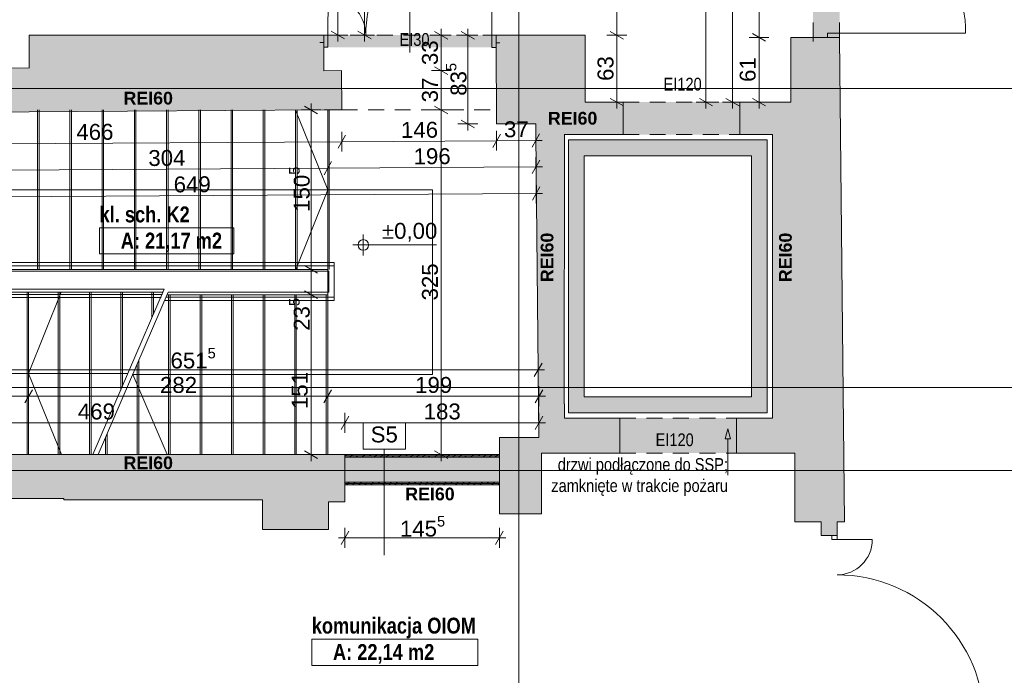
# Paper-space layout 'A-30 RZUT - PIĘTRO 0' of a CAD drawing. Header units: millimetres. Extents: x 0 to 800, y 0 to 700.
# Tile 5 of 26: x 131 to 317, y 285 to 408. Entities that reach past the tile are written whole.
import ezdxf
from ezdxf.xclip import XClip

# ---------------------------------------------------------------- set-up
doc = ezdxf.new("R2010")
doc.units = ezdxf.units.MM
doc.header["$MEASUREMENT"] = 0
doc.header["$XCLIPFRAME"] = 0
for name, pattern in [('ACAD_ISO03W100', [300, 120, -180]), ('DASHDOTX2', [1000, 500, -250, 0, -250]), ('GESTRICHELT2', [93.75, 62.5, -31.25]), ('Przer. długie kreski', [2.5, 1.5, -1]), ('PRZERYWANA_DU_A', [550, 350, -200])]:
    doc.linetypes.add(name, pattern=pattern)
for name, color, linetype, lineweight in [('A_linie przekroju_Nr_pióra__1', 7, 'Continuous', 20), ('A_strefy_Nr_pióra__1', 7, 'Continuous', 20), ('A_winda_Nr_pióra__1', 7, 'Continuous', 20), ('A_wymiary_Nr_pióra__1', 7, 'Continuous', 20), ('A_wymiary_Nr_pióra__2', 8, 'Continuous', 13), ('A_ściany proj_Nr_pióra__1', 7, 'Continuous', 20), ('A_ściany proj_Nr_pióra__2', 8, 'Continuous', 13), ('A_ściany_Nr_pióra__1', 7, 'Continuous', 20), ('Drzwi Archicad_Nr_pióra__1', 7, 'Continuous', 20), ('Znaczniki drzwi Archicada_Nr_pióra__3', 252, 'Continuous', 13)]:
    doc.layers.add(name, color=color, linetype=linetype, lineweight=lineweight)
for name, color, linetype, lineweight, true_color in [('A_opis ścian_Nr_pióra__19', 7, 'Continuous', 5, 0x191919), ('A_opis_Nr_pióra__255', 7, 'Continuous', 15, 0x242424), ('A_opis_Nr_pióra__8', 7, 'Continuous', 13, 0x4c4c4c), ('A_osie_Nr_pióra__16', 7, 'Continuous', 5, 0x0f0f0f), ('A_pochwyt_Nr_pióra__161', 7, 'Continuous', 5, 0x949494), ('A_ppoż proj_Nr_pióra__8', 7, 'Continuous', 13, 0x4c4c4c), ('A_ppoż_Nr_pióra__8', 7, 'Continuous', 13, 0x4c4c4c), ('A_schody_Nr_pióra__10', 7, 'Continuous', 13, 0x4b4b4b), ('A_schody_Nr_pióra__4', 7, 'Continuous', 18, 0x4b4b4b), ('A_ściany_Nr_pióra__10', 7, 'Continuous', 13, 0x4b4b4b)]:
    doc.layers.add(name, color=color, linetype=linetype, lineweight=lineweight, true_color=true_color)
for name, color, linetype in [('A_ppoż', 7, 'Continuous'), ('A_ppoż proj', 7, 'Continuous'), ('A_winda', 7, 'Continuous'), ('A_ściany', 7, 'Continuous'), ('A_ściany proj', 7, 'Continuous')]:
    doc.layers.add(name, color=color, linetype=linetype)
doc.styles.add('STYL_AUTOMATYCZNY_1', font='arial.ttf')
doc.styles.add('STYL_AUTOMATYCZNY_2', font='ARIALN.TTF')
doc.styles.add('STYL_AUTOMATYCZNY_3', font='arial.ttf')
doc.styles.add('STYL_AUTOMATYCZNY_5', font='arial.ttf')
doc.styles.add('STYL_AUTOMATYCZNY_6', font='ARIALN.TTF')
pattern_1 = [(45, (-3193.4131, -495.021), (-1.1404925, 1.1404925), []), (45, (-3192.2726, -495.021), (-1.1404925, 1.1404925), [0.80646, -0.40322])]

# ---------------------------------------------------------------- blocks, each defined once
blk = doc.blocks.new('Rysunek_1_1', base_point=(-3193.41, -495.02))
at = {"layer": 'A_ppoż', "linetype": 'Continuous', "lineweight": 0, "true_color": 0x0b0b0b}
for points in [[(280.63, 404.75), (285.63, 404.75), (285.63, 437.55), (280.63, 437.55)], [(244.83, 386.45), (266.83, 386.45), (266.83, 392.55), (244.83, 392.55)], [(244.21, 333), (244.21, 326.4), (266.21, 326.4), (266.21, 333)]]:
    blk.add_hatch(color=28, dxfattribs=at).paths.add_polyline_path(points)
at = {"layer": 'A_ppoż', "linetype": 'Continuous', "lineweight": 0, "true_color": 0x121212}
blk.add_hatch(color=250, dxfattribs=at).paths.add_polyline_path([(188.38, 405.2), (188.38, 402.9), (220.85, 402.9), (220.85, 405.2)])
at = {"layer": 'A_ppoż proj', "linetype": 'Continuous', "lineweight": 0, "true_color": 0x121212}
blk.add_hatch(color=250, dxfattribs=at).paths.add_polyline_path([(192.35, 326.1), (192.35, 320.4), (221.53, 320.4), (221.53, 326.1)])
at = {"layer": 'A_winda', "linetype": 'Continuous', "lineweight": 0, "true_color": 0xfdfdfd}
h = blk.add_hatch(color=7, dxfattribs=at)
h.paths.add_polyline_path([(234.49, 385.45), (234.49, 333.99), (271.99, 333.99), (271.99, 385.45)])
h.paths.add_polyline_path([(268.99, 382.45), (268.99, 336.99), (237.49, 336.99), (237.49, 382.45)], flags=0)
at = {"layer": 'A_ściany', "linetype": 'Continuous', "lineweight": 0, "true_color": 0x000000}
for points in [[(132.83, 390.72), (188.45, 391.08), (188.37, 402.9), (188.38, 405.2), (132.83, 405.15), (132.83, 398.95)], [(237.63, 405.15), (220.85, 405.15), (220.94, 388.45), (228.33, 388.49), (228.35, 386.45), (233.7, 386.45), (239.3, 386.45), (239.3, 392.55), (237.63, 392.55)], [(220.85, 403.75), (220.85, 405.15)], [(271.45, 392.55), (271.45, 386.45), (272.99, 386.45), (272.99, 333), (272.99, 326.4), (277.21, 326.4), (277.21, 313.44), (286.53, 313.44), (285.63, 404.75), (276.43, 404.75), (276.43, 392.55)], [(101.23, 390.52), (132.83, 390.72), (132.83, 399.03), (101.18, 398.82)], [(188.45, 391.08), (191.75, 391.1), (191.7, 398.5), (188.4, 398.48)], [(239.3, 392.55), (239.3, 386.45), (244.83, 386.45), (244.83, 392.55)], [(271.45, 392.55), (266.83, 392.55), (266.83, 386.45), (271.45, 386.45)], [(228.35, 386.45), (228.87, 335.7), (233.67, 335.7), (233.75, 386.45)], [(229.41, 314.92), (229.41, 326.4), (240.28, 326.4), (240.28, 333), (233.77, 333), (233.76, 335.7), (228.87, 335.7), (228.94, 329.36), (221.53, 329.36), (221.49, 314.92)], [(240.28, 326.4), (244.21, 326.4), (244.21, 333), (240.28, 333)], [(272.99, 333), (266.21, 333), (266.21, 326.4), (272.99, 326.4)], [(139.35, 326.11), (101.49, 326.12), (101.49, 317.82), (139.35, 317.81)], [(176.85, 326.1), (139.35, 326.11), (139.35, 317.61), (176.85, 317.6)], [(189.29, 326.1), (176.85, 326.1), (176.85, 312), (189.29, 312)], [(192.35, 326.1), (189.29, 326.1), (189.29, 317.2), (192.35, 317.2)], [(285.14, 313.44), (282.14, 313.44), (282.14, 310.88), (285.14, 310.88)]]:
    blk.add_hatch(color=18, dxfattribs=at).paths.add_polyline_path(points)
at = {"layer": 'A_ściany proj', "linetype": 'Continuous', "lineweight": 13}
h = blk.add_hatch(dxfattribs=at)
h.set_pattern_fill('FP_65_0001', color=8, style=0, pattern_type=2)
h.set_pattern_definition(pattern_1)
h.paths.add_polyline_path([(221.53, 326.1), (192.35, 326.1), (192.35, 325.85), (221.53, 325.85)])
h = blk.add_hatch(dxfattribs=at)
h.set_pattern_fill('FP_65_0001', color=8, style=0, pattern_type=2)
h.set_pattern_definition(pattern_1)
h.paths.add_polyline_path([(221.53, 325.85), (192.35, 325.85), (192.35, 325.6), (221.53, 325.6)])
h = blk.add_hatch(dxfattribs=at)
h.set_pattern_fill('FP_65_0001', color=8, style=0, pattern_type=2)
h.set_pattern_definition(pattern_1)
h.paths.add_polyline_path([(192.35, 320.65), (221.53, 320.65), (221.53, 320.9), (192.35, 320.9)])
h = blk.add_hatch(dxfattribs=at)
h.set_pattern_fill('FP_65_0001', color=8, style=0, pattern_type=2)
h.set_pattern_definition(pattern_1)
h.paths.add_polyline_path([(192.35, 320.4), (221.53, 320.4), (221.53, 320.65), (192.35, 320.65)])
at = {"layer": 'A_linie przekroju_Nr_pióra__1', "color": 7, "linetype": 'ACAD_ISO03W100', "lineweight": 20, "ltscale": 2}
blk.add_line((83.04, 338.79), (544.97, 338.79), dxfattribs=at)
at = {"layer": 'A_opis ścian_Nr_pióra__19', "color": 250, "linetype": 'Continuous', "lineweight": 5, "ltscale": 2, "true_color": 0x191919}
for p, q in [((203.78, 332.1), (195.78, 332.1)), ((195.78, 332.1), (195.78, 327.15)), ((203.78, 327.15), (203.78, 332.1)), ((195.78, 327.15), (203.78, 327.15)), ((199.78, 327.15), (199.78, 307.15))]:
    blk.add_line(p, q, dxfattribs=at)
at = {"layer": 'A_opis_Nr_pióra__255', "color": 250, "linetype": 'Continuous', "lineweight": 15, "ltscale": 2, "true_color": 0x242424}
for p, q in [((264.58, 330.95), (264.08, 329.09)), ((264.58, 330.95), (265.08, 329.09)), ((265.08, 329.09), (264.08, 329.09)), ((264.58, 329.09), (264.58, 322.21))]:
    blk.add_line(p, q, dxfattribs=at)
at = {"layer": 'A_osie_Nr_pióra__16', "color": 250, "linetype": 'DASHDOTX2', "lineweight": 5, "ltscale": 2, "true_color": 0x0f0f0f}
for p, q in [((225.18, 526.77), (225.18, 198.32)), ((544.97, 395.13), (96.57, 395.13)), ((544.97, 323.13), (96.57, 323.13))]:
    blk.add_line(p, q, dxfattribs=at)
at = {"layer": 'A_pochwyt_Nr_pióra__161', "color": 252, "linetype": 'Continuous', "lineweight": 5, "ltscale": 2, "true_color": 0x949494}
for p, q in [((127.13, 362.31), (190.33, 362.31)), ((190.33, 355.16), (190.33, 362.31)), ((127.13, 361.71), (190.33, 361.71)), ((128.13, 360.71), (189.33, 360.71)), ((189.33, 356.76), (189.33, 360.71)), ((128.13, 357.3), (158.3, 357.3)), ((159.07, 356.76), (189.33, 356.76)), ((127.13, 356.3), (157.87, 356.3)), ((127.13, 355.7), (157.61, 355.7)), ((158.38, 355.16), (190.33, 355.16)), ((158.64, 355.76), (190.33, 355.76))]:
    blk.add_line(p, q, dxfattribs=at)
for p in [(157.61, 355.7), (157.87, 356.3)]:
    blk.add_point(p, dxfattribs=at)
at = {"layer": 'A_schody_Nr_pióra__10', "color": 251, "linetype": 'GESTRICHELT2', "lineweight": 13, "ltscale": 2, "true_color": 0x4b4b4b}
for p, q in [((134.71, 391.08), (134.71, 361.01)), ((140.79, 391.08), (140.79, 361.01)), ((146.87, 391.08), (146.87, 361.01)), ((152.95, 391.08), (152.95, 361.01)), ((159.03, 391.08), (159.03, 361.01)), ((165.11, 391.08), (165.11, 361.01)), ((171.17, 391.08), (171.17, 361.01)), ((177.25, 391.08), (177.25, 361.01)), ((183.33, 391.08), (183.33, 361.01)), ((189.41, 391.08), (189.41, 361.01)), ((132.43, 326.1), (132.43, 356.7)), ((138.32, 326.1), (138.32, 356.7)), ((144.21, 326.1), (144.21, 356.7)), ((150.1, 338.25), (150.1, 356.7)), ((155.99, 351.92), (155.99, 356.7)), ((159.13, 326.1), (159.13, 356.26)), ((165.07, 326.1), (165.07, 356.26)), ((171.01, 326.1), (171.01, 356.26)), ((176.95, 326.1), (176.95, 356.26)), ((182.89, 326.1), (182.89, 356.26)), ((188.83, 326.1), (188.83, 356.26)), ((153.19, 326.1), (153.19, 343.11)), ((147.25, 326.1), (147.25, 329.32))]:
    blk.add_line(p, q, dxfattribs=at)
at = {"layer": 'A_schody_Nr_pióra__4', "color": 251, "linetype": 'Continuous', "lineweight": 18, "ltscale": 2, "true_color": 0x4b4b4b}
for p, q in [((134.43, 391.08), (134.43, 361.01)), ((140.51, 391.08), (140.51, 361.01)), ((146.59, 391.08), (146.59, 361.01)), ((152.67, 391.08), (152.67, 361.01)), ((158.75, 391.08), (158.75, 361.01)), ((164.83, 391.08), (164.83, 361.01)), ((170.89, 391.08), (170.89, 361.01)), ((176.97, 391.08), (176.97, 361.01)), ((183.05, 391.08), (183.05, 361.01)), ((189.13, 376.04), (183.05, 391.04)), ((189.13, 391.08), (189.13, 356.26)), ((208.88, 376.04), (112.93, 376.04)), ((189.13, 376.04), (183.12, 361.01)), ((208.88, 341.18), (208.88, 376.04)), ((128.35, 361.01), (189.13, 361.01)), ((158.05, 356.7), (128.35, 356.7)), ((132.73, 326.1), (132.73, 356.7)), ((132.73, 341.4), (138.85, 356.7)), ((138.62, 356.7), (138.62, 326.1)), ((144.51, 356.7), (144.51, 326.1)), ((158.3, 357.3), (144.86, 326.1)), ((159.07, 356.76), (145.86, 326.1)), ((150.4, 356.7), (150.4, 338.95)), ((156.29, 356.7), (156.29, 352.62)), ((189.13, 356.26), (158.86, 356.26)), ((159.43, 356.26), (159.43, 326.1)), ((165.37, 356.26), (165.37, 326.1)), ((171.31, 356.26), (171.31, 326.1)), ((177.25, 356.26), (177.25, 326.1)), ((183.19, 356.26), (183.19, 326.1)), ((189.13, 356.26), (189.13, 326.1)), ((153.49, 343.81), (153.49, 326.1)), ((151.45, 341.4), (112.93, 341.4)), ((132.73, 341.4), (138.93, 326.1)), ((208.88, 341.18), (152.36, 341.18)), ((158.86, 326.1), (152.36, 341.18)), ((147.55, 330.02), (147.55, 326.1))]:
    blk.add_line(p, q, dxfattribs=at)
at = {"layer": 'A_strefy_Nr_pióra__1', "color": 7, "linetype": 'Continuous', "lineweight": 20, "ltscale": 2}
for p, q in [((146.1, 368.88), (146.1, 363.94)), ((146.1, 368.88), (171.4, 368.88)), ((171.4, 368.88), (171.4, 363.94)), ((146.1, 363.94), (171.4, 363.94)), ((186.11, 291.32), (186.11, 286.38)), ((186.11, 291.32), (217.39, 291.32)), ((217.39, 291.32), (217.39, 286.38)), ((186.11, 286.38), (217.39, 286.38))]:
    blk.add_line(p, q, dxfattribs=at)
at = {"layer": 'A_winda_Nr_pióra__1', "color": 7, "linetype": 'PRZERYWANA_DU_A', "lineweight": 20, "ltscale": 2, "flags": 128}
for points in [[(234.49, 385.45), (271.99, 385.45), (271.99, 333.99), (234.49, 333.99)], [(268.99, 382.45), (268.99, 336.99), (237.49, 336.99), (237.49, 382.45)]]:
    blk.add_lwpolyline(points, close=True, dxfattribs=at)
at = {"layer": 'A_wymiary_Nr_pióra__1', "color": 7, "linetype": 'Continuous', "lineweight": 20, "ltscale": 2}
for p, q in [((189.78, 405.91), (192.28, 404.46)), ((194.78, 405.91), (197.28, 404.46)), ((211.78, 404.43), (209.28, 405.87)), ((216.78, 404.43), (214.28, 405.87)), ((242.38, 405.87), (244.88, 404.43)), ((269.18, 405.47), (271.68, 404.03)), ((209.28, 399.22), (211.78, 397.78)), ((187.22, 390.38), (184.72, 391.82)), ((209.28, 391.82), (211.78, 390.38)), ((242.38, 393.27), (244.88, 391.83)), ((259.18, 393.27), (261.68, 391.83)), ((264.18, 393.27), (266.68, 391.83)), ((269.18, 393.27), (271.68, 391.83)), ((214.28, 389.17), (216.78, 387.72)), ((192.5, 386.35), (191.07, 383.85)), ((221.67, 386.54), (220.25, 384.03)), ((227.64, 384.08), (229.06, 386.59)), ((189.85, 381.34), (188.42, 378.83)), ((227.67, 379.08), (229.1, 381.59)), ((227.7, 374.08), (229.13, 376.59)), ((184.72, 361.73), (187.22, 360.29)), ((184.72, 356.98), (187.22, 355.54)), ((228.07, 340.85), (229.52, 343.35)), ((133.45, 338.35), (132.01, 335.85)), ((189.85, 338.35), (188.41, 335.85)), ((228.21, 335.85), (229.65, 338.35)), ((193.07, 333.35), (191.63, 330.85)), ((228.21, 330.85), (229.65, 333.35)), ((184.72, 326.82), (187.22, 325.38)), ((209.28, 326.82), (211.78, 325.38)), ((193.07, 311.65), (191.63, 309.15)), ((220.77, 309.15), (222.21, 311.65))]:
    blk.add_line(p, q, dxfattribs=at)
at = {"layer": 'A_wymiary_Nr_pióra__2', "color": 8, "linetype": 'Continuous', "lineweight": 13, "ltscale": 2}
for p, q in [((260.43, 392.55), (260.43, 469.95)), ((196.03, 405.18), (196.03, 467.55)), ((191.03, 405.18), (191.03, 457.55)), ((243.63, 405.15), (243.63, 457.35)), ((265.43, 392.55), (265.43, 457.35)), ((270.43, 404.75), (270.43, 437.55)), ((192.91, 405.18), (189.16, 405.18)), ((191.03, 403.96), (191.03, 405.18)), ((197.91, 405.18), (194.16, 405.18)), ((196.03, 403.96), (196.03, 405.18)), ((212.41, 405.15), (208.66, 405.15)), ((210.53, 405.15), (210.53, 406.37)), ((210.53, 398.5), (210.53, 405.15)), ((217.41, 405.15), (213.66, 405.15)), ((215.53, 405.15), (215.53, 406.37)), ((215.53, 388.45), (215.53, 405.15)), ((245.51, 405.15), (241.76, 405.15)), ((243.63, 392.55), (243.63, 405.15)), ((272.31, 404.75), (268.56, 404.75)), ((270.43, 392.55), (270.43, 404.75)), ((212.41, 398.5), (208.66, 398.5)), ((210.53, 391.1), (210.53, 398.5)), ((185.97, 391.1), (185.97, 392.32)), ((245.51, 392.55), (241.76, 392.55)), ((243.63, 391.33), (243.63, 392.55)), ((262.31, 392.55), (258.56, 392.55)), ((260.43, 391.33), (260.43, 392.55)), ((267.31, 392.55), (263.56, 392.55)), ((265.43, 391.33), (265.43, 392.55)), ((272.31, 392.55), (268.56, 392.55)), ((270.43, 391.33), (270.43, 392.55)), ((187.85, 391.1), (184.1, 391.1)), ((185.97, 361.01), (185.97, 391.1)), ((212.41, 391.1), (208.66, 391.1)), ((210.53, 326.1), (210.53, 391.1)), ((217.41, 388.45), (213.66, 388.45)), ((215.53, 387.22), (215.53, 388.45)), ((191.8, 383.22), (191.78, 386.97)), ((220.97, 383.41), (220.95, 387.16)), ((228.36, 383.46), (228.34, 387.21)), ((98.57, 384.51), (191.79, 385.1)), ((191.79, 385.1), (220.96, 385.29)), ((220.96, 385.29), (228.35, 385.33)), ((228.35, 385.33), (229.57, 385.34)), ((189.15, 378.21), (189.12, 381.96)), ((228.39, 378.46), (228.37, 382.21)), ((128.36, 379.7), (189.13, 380.08)), ((189.13, 380.08), (228.38, 380.33)), ((228.38, 380.33), (229.61, 380.34)), ((228.43, 373.46), (228.4, 377.21)), ((98.63, 374.51), (228.41, 375.33)), ((228.41, 375.33), (229.64, 375.34)), ((195.83, 363.63), (195.83, 367.63)), ((193.83, 365.63), (209.6, 365.63)), ((187.85, 361.01), (184.1, 361.01)), ((185.97, 356.26), (185.97, 361.01)), ((187.85, 356.26), (184.1, 356.26)), ((185.97, 326.1), (185.97, 356.26)), ((228.8, 340.23), (228.8, 343.98)), ((98.53, 342.1), (228.8, 342.1)), ((228.8, 342.1), (230.02, 342.1)), ((132.73, 335.23), (132.73, 338.98)), ((189.13, 335.23), (189.13, 338.98)), ((228.93, 335.23), (228.93, 338.98)), ((98.53, 337.1), (132.73, 337.1)), ((132.73, 337.1), (189.13, 337.1)), ((189.13, 337.1), (228.93, 337.1)), ((228.93, 337.1), (230.15, 337.1)), ((192.35, 330.23), (192.35, 333.98)), ((228.93, 330.23), (228.93, 333.98)), ((98.53, 332.1), (192.35, 332.1)), ((192.35, 332.1), (228.93, 332.1)), ((228.93, 332.1), (230.15, 332.1)), ((187.85, 326.1), (184.1, 326.1)), ((185.97, 324.88), (185.97, 326.1)), ((212.41, 326.1), (208.66, 326.1)), ((210.53, 324.88), (210.53, 326.1)), ((192.35, 308.53), (192.35, 312.28)), ((221.49, 308.53), (221.49, 312.28)), ((191.13, 310.4), (192.35, 310.4)), ((192.35, 310.4), (221.49, 310.4)), ((221.49, 310.4), (222.71, 310.4))]:
    blk.add_line(p, q, dxfattribs=at)
blk.add_circle((195.83, 365.63), 1, dxfattribs=at)
at = {"layer": 'A_ściany proj_Nr_pióra__1', "color": 7, "linetype": 'Continuous', "lineweight": 20, "ltscale": 2, "flags": 128}
for points in [[(221.53, 326.1), (192.35, 326.1)], [(192.35, 320.4), (221.53, 320.4)]]:
    blk.add_lwpolyline(points, dxfattribs=at)
at = {"layer": 'A_ściany proj_Nr_pióra__2', "color": 8, "linetype": 'Continuous', "lineweight": 13, "ltscale": 2}
for p, q in [((221.53, 325.85), (192.35, 325.85)), ((221.53, 325.6), (192.35, 325.6)), ((192.35, 320.9), (221.53, 320.9)), ((192.35, 320.65), (221.53, 320.65))]:
    blk.add_line(p, q, dxfattribs=at)
at = {"layer": 'A_ściany proj_Nr_pióra__2', "color": 8, "linetype": 'Continuous', "lineweight": 13, "ltscale": 2, "flags": 128}
for points in [[(192.35, 326.1), (192.35, 325.85)], [(192.35, 325.85), (192.35, 325.6)], [(192.35, 325.6), (192.35, 320.9)], [(221.53, 326.1), (221.53, 325.85)], [(221.53, 325.85), (221.53, 325.6)], [(221.53, 325.6), (221.53, 320.9)], [(192.35, 320.9), (192.35, 320.65)], [(192.35, 320.65), (192.35, 320.4)], [(221.53, 320.9), (221.53, 320.65)], [(221.53, 320.65), (221.53, 320.4)]]:
    blk.add_lwpolyline(points, dxfattribs=at)
at = {"layer": 'A_ściany_Nr_pióra__1', "color": 7, "linetype": 'Continuous', "lineweight": 20, "ltscale": 2}
for p, q in [((188.37, 405.2), (187.63, 405.2)), ((188.37, 405.2), (188.37, 403.8)), ((220.85, 405.15), (221.59, 405.15)), ((220.85, 405.15), (220.85, 403.75)), ((280.63, 404.75), (280.63, 404.01)), ((283.33, 404.75), (280.63, 404.75)), ((285.63, 404.75), (283.33, 404.75)), ((285.63, 404.75), (285.63, 404.01)), ((188.37, 403.8), (187.63, 403.8)), ((220.85, 403.75), (221.59, 403.75)), ((244.83, 392.55), (244.83, 386.45)), ((266.83, 392.55), (266.83, 386.45)), ((244.21, 333), (244.21, 326.4)), ((266.21, 333), (266.21, 326.4)), ((192.33, 323.35), (192.33, 325.85)), ((282.14, 310.88), (282.14, 311.62)), ((284.14, 310.88), (282.14, 310.88)), ((285.14, 310.88), (284.14, 310.88)), ((285.14, 310.88), (285.14, 311.62))]:
    blk.add_line(p, q, dxfattribs=at)
at = {"layer": 'A_ściany_Nr_pióra__1', "color": 7, "linetype": 'Continuous', "lineweight": 20, "ltscale": 2, "flags": 128}
for points in [[(188.38, 405.2), (132.83, 405.15)], [(132.83, 405.15), (132.83, 398.95)], [(188.37, 405.2), (188.37, 403.8)], [(188.38, 402.9), (188.38, 405.2)], [(237.63, 405.15), (220.85, 405.15)], [(237.63, 392.55), (237.63, 405.15)], [(280.63, 404.75), (276.43, 404.75)], [(276.43, 404.75), (276.43, 392.55)], [(286.53, 313.44), (285.63, 404.75)], [(188.4, 398.48), (188.37, 402.9)], [(220.86, 403.75), (220.94, 388.45)], [(132.83, 399.03), (101.18, 398.82)], [(132.83, 398.95), (132.83, 399.03)], [(191.7, 398.5), (188.4, 398.48)], [(191.75, 391.1), (191.7, 398.5)], [(239.3, 392.55), (237.63, 392.55)], [(244.83, 392.55), (239.3, 392.55)], [(271.45, 392.55), (266.83, 392.55)], [(276.43, 392.55), (271.45, 392.55)], [(101.23, 390.52), (132.83, 390.72)], [(132.83, 390.72), (188.45, 391.08)], [(188.45, 391.08), (191.75, 391.1)], [(220.94, 388.45), (228.33, 388.49)], [(220.95, 388.45), (228.33, 388.49)], [(228.33, 388.49), (220.95, 388.45)], [(228.33, 388.49), (228.35, 386.45)], [(228.35, 386.45), (228.87, 335.7)], [(233.67, 335.7), (233.75, 386.45)], [(233.7, 386.45), (239.3, 386.45)], [(239.3, 386.45), (244.83, 386.45)], [(266.83, 386.45), (271.45, 386.45)], [(271.45, 386.45), (272.99, 386.45)], [(272.99, 386.45), (272.99, 333)], [(228.87, 335.7), (228.94, 329.36)], [(233.76, 335.7), (233.67, 335.7)], [(233.77, 333), (233.76, 335.7)], [(240.28, 333), (233.77, 333)], [(244.21, 333), (240.28, 333)], [(272.99, 333), (266.21, 333)], [(221.53, 329.36), (221.49, 314.92)], [(228.94, 329.36), (221.53, 329.36)], [(139.35, 326.11), (101.49, 326.12)], [(176.85, 326.1), (139.35, 326.11)], [(189.29, 326.1), (176.85, 326.1)], [(192.35, 326.1), (189.29, 326.1)], [(192.35, 317.2), (192.35, 326.1)], [(229.41, 314.92), (229.41, 326.4)], [(229.41, 326.4), (240.28, 326.4)], [(240.28, 326.4), (244.21, 326.4)], [(266.21, 326.4), (272.99, 326.4)], [(272.99, 326.4), (277.21, 326.4)], [(277.21, 326.4), (277.21, 313.44)], [(101.49, 317.82), (139.35, 317.81)], [(139.35, 317.81), (139.35, 317.61)], [(139.35, 317.61), (176.85, 317.6)], [(176.85, 317.6), (176.85, 312)], [(189.29, 317.2), (192.35, 317.2)], [(189.29, 312), (189.29, 317.2)], [(221.49, 314.92), (229.41, 314.92)], [(176.85, 312), (189.29, 312)], [(277.21, 313.44), (282.14, 313.44)], [(282.14, 313.44), (282.14, 310.88)], [(285.14, 313.44), (286.53, 313.44)], [(285.14, 310.88), (285.14, 313.44)]]:
    blk.add_lwpolyline(points, dxfattribs=at)
at = {"layer": 'A_ściany_Nr_pióra__10', "color": 251, "linetype": 'Przer. długie kreski', "lineweight": 13, "ltscale": 2, "true_color": 0x4b4b4b}
for p, q in [((280.63, 437.55), (280.63, 404.75)), ((285.63, 437.55), (285.63, 404.75)), ((188.38, 405.15), (220.86, 405.15)), ((244.83, 392.55), (266.83, 392.55)), ((191.75, 391.1), (220.92, 391.1)), ((244.83, 386.45), (266.83, 386.45)), ((244.21, 333), (266.21, 333)), ((244.21, 326.4), (266.21, 326.4))]:
    blk.add_line(p, q, dxfattribs=at)
at = {"layer": 'Drzwi Archicad_Nr_pióra__1', "color": 7, "linetype": 'Continuous', "lineweight": 20, "ltscale": 2}
for p, q in [((220.05, 405.15), (220.08, 428.91)), ((189.17, 405.2), (189.18, 412.31)), ((188.37, 405.2), (187.63, 405.2)), ((188.37, 405.2), (187.63, 405.2)), ((189.17, 405.2), (188.37, 405.2)), ((188.37, 405.2), (188.37, 402.9)), ((188.37, 405.2), (188.37, 403.8)), ((188.37, 405.2), (188.37, 403.8)), ((189.17, 402.9), (189.17, 405.2)), ((220.85, 405.15), (220.05, 405.15)), ((220.05, 405.15), (220.05, 402.85)), ((220.85, 402.85), (220.85, 405.15)), ((220.85, 405.15), (220.85, 403.75)), ((220.85, 405.15), (220.85, 403.75)), ((220.85, 405.15), (221.59, 405.15)), ((220.85, 405.15), (221.59, 405.15)), ((283.33, 404.75), (280.63, 404.75)), ((283.33, 404.75), (280.63, 404.75)), ((280.63, 404.75), (280.63, 404.01)), ((280.63, 404.75), (280.63, 404.01)), ((285.63, 405.55), (283.33, 405.55)), ((283.33, 405.55), (283.33, 404.75)), ((283.33, 404.75), (285.63, 404.75)), ((285.63, 404.75), (283.33, 404.75)), ((285.63, 404.75), (283.33, 404.75)), ((285.63, 404.75), (285.63, 405.55)), ((285.63, 405.55), (309.39, 405.55)), ((285.63, 404.75), (285.63, 404.01)), ((285.63, 404.75), (285.63, 404.01)), ((188.37, 403.8), (187.63, 403.8)), ((188.37, 403.8), (187.63, 403.8)), ((188.37, 402.9), (189.17, 402.9)), ((220.05, 402.85), (220.85, 402.85)), ((220.85, 403.75), (221.59, 403.75)), ((220.85, 403.75), (221.59, 403.75)), ((244.83, 392.55), (244.83, 386.45)), ((266.83, 392.55), (266.83, 386.45)), ((244.21, 333), (244.21, 326.4)), ((266.21, 333), (266.21, 326.4)), ((282.14, 310.88), (282.14, 311.62)), ((282.14, 310.88), (282.14, 311.62)), ((284.14, 310.88), (282.14, 310.88)), ((284.14, 310.88), (282.14, 310.88)), ((284.14, 310.88), (284.14, 310.08)), ((285.14, 310.88), (284.14, 310.88)), ((285.14, 310.88), (284.14, 310.88)), ((285.14, 310.88), (284.14, 310.88)), ((284.14, 310.08), (285.14, 310.08)), ((285.14, 310.88), (285.14, 311.62)), ((285.14, 310.88), (285.14, 311.62)), ((285.14, 310.08), (285.14, 310.88)), ((285.14, 310.08), (291.78, 310.08))]:
    blk.add_line(p, q, dxfattribs=at)
for centre, radius, start, end in [((220.05, 405.15), 23.76, 89.9126, 179.9126), ((285.63, 405.55), 23.76, 0, 90), ((189.17, 405.2), 7.12, 359.9126, 89.9126), ((285.14, 310.08), 6.64, 270, 0), ((285.14, 275.68), 27.76, 0, 90)]:
    blk.add_arc(centre, radius, start, end, dxfattribs=at)
at = {"layer": 'Znaczniki drzwi Archicada_Nr_pióra__3', "color": 252, "linetype": 'Continuous', "lineweight": 13, "ltscale": 2}
blk.add_line((204.65, 431.72), (204.61, 401.91), dxfattribs=at)
at = {"layer": 'A_opis ścian_Nr_pióra__19', "color": 250, "linetype": 'Continuous', "lineweight": 5, "true_color": 0x191919, "insert": (199.78, 331.41), "char_height": 3, "attachment_point": 2, "style": 'STYL_AUTOMATYCZNY_1'}
blk.add_mtext('\\A1;{\\pqc;\\fArial|b0|i0|c238|p0;\\W1.000000;S5}', dxfattribs=at)
at = {"layer": 'A_opis_Nr_pióra__8', "color": 251, "linetype": 'Continuous', "lineweight": 13, "true_color": 0x4c4c4c, "insert": (264.58, 321.89), "char_height": 2.4, "attachment_point": 6, "line_spacing_factor": 0.9967, "style": 'STYL_AUTOMATYCZNY_2'}
blk.add_mtext('\\A1;{\\pqr;\\fArial Narrow|b0|i0|c238|p0;\\W1.000000;drzwi podłączone do SSP;\\P\\pqr;\\fArial Narrow|b0|i0|c238|p0;\\W1.000000;zamknięte w trakcie pożaru}', dxfattribs=at)
at = {"layer": 'A_ppoż proj_Nr_pióra__8', "color": 251, "linetype": 'Continuous', "lineweight": 13, "true_color": 0x4c4c4c, "char_height": 2.4, "attachment_point": 5, "style": 'STYL_AUTOMATYCZNY_3'}
for insert in [(155.28, 393.29), (235.29, 389.5), (155.28, 324.54), (208.39, 318.67)]:
    blk.add_mtext('\\A1;{\\pqc;\\fArial|b1|i0|c238|p0;\\W1.000000;REI60}', dxfattribs=dict(at, insert=insert))
at = {"layer": 'A_ppoż proj_Nr_pióra__8', "color": 251, "linetype": 'Continuous', "lineweight": 13, "true_color": 0x4c4c4c, "char_height": 2.4, "attachment_point": 5, "rotation": 90, "style": 'STYL_AUTOMATYCZNY_3'}
for insert in [(230.48, 363.28), (275.42, 363.28)]:
    blk.add_mtext('\\A1;{\\pqc;\\fArial|b1|i0|c238|p0;\\W1.000000;REI60}', dxfattribs=dict(at, insert=insert))
at = {"layer": 'A_ppoż_Nr_pióra__8', "color": 251, "linetype": 'Continuous', "lineweight": 13, "true_color": 0x4c4c4c, "char_height": 2.4, "attachment_point": 5, "style": 'STYL_AUTOMATYCZNY_2'}
for s, insert in [('\\A1;{\\pqc;\\fArial Narrow|b0|i0|c238|p0;\\W1.000000;EI30}', (205.48, 404.35)), ('\\A1;{\\pqc;\\fArial Narrow|b0|i0|c238|p0;\\W1.000000;EI120}', (256.03, 395.93)), ('\\A1;{\\pqc;\\fArial Narrow|b0|i0|c238|p0;\\W1.000000;EI120}', (254.53, 328.89))]:
    blk.add_mtext(s, dxfattribs=dict(at, insert=insert))
at = {"layer": 'A_strefy_Nr_pióra__1', "color": 7, "linetype": 'Continuous', "lineweight": 20, "char_height": 3, "attachment_point": 1, "style": 'STYL_AUTOMATYCZNY_6'}
for s, insert in [('\\A1;{\\pql;\\fArial Narrow|b1|i0|c238|p0;\\W1.000000;kl. sch. K2}', (146.1, 372.89)), ('\\A1;{\\pql;\\fArial Narrow|b1|i0|c238|p0;\\W1.000000;A: 21,17 m2}', (150.1, 367.95)), ('\\A1;{\\pql;\\fArial Narrow|b1|i0|c238|p0;\\W1.000000;komunikacja OIOM}', (186.11, 295.37)), ('\\A1;{\\pql;\\fArial Narrow|b1|i0|c238|p0;\\W1.000000;A: 22,14 m2}', (190.11, 290.39))]:
    blk.add_mtext(s, dxfattribs=dict(at, insert=insert))
at = {"layer": 'A_wymiary_Nr_pióra__1', "color": 7, "linetype": 'Continuous', "lineweight": 20, "char_height": 3, "attachment_point": 7, "rotation": 90, "style": 'STYL_AUTOMATYCZNY_1'}
for s, insert in [('\\A1;{\\pql;\\fArial|b0|i0|c238|p0;\\W1.000000;83\\fArial|b0|i0|c238|p0;\\W1.000000;\\A1{\\H.66x;\\S5^  ;}}', (216.15, 393.75)), ('\\A1;{\\pql;\\fArial|b0|i0|c238|p0;\\W1.000000;150\\fArial|b0|i0|c238|p0;\\W1.000000;\\A1{\\H.66x;\\S5^  ;}}', (186.59, 371.87)), ('\\A1;{\\pql;\\fArial|b0|i0|c238|p0;\\W1.000000;23\\fArial|b0|i0|c238|p0;\\W1.000000;\\A1{\\H.66x;\\S5^  ;}}', (186.59, 349.45))]:
    blk.add_mtext(s, dxfattribs=dict(at, insert=insert))
at = {"layer": 'A_wymiary_Nr_pióra__1', "color": 7, "linetype": 'Continuous', "lineweight": 20, "char_height": 3, "attachment_point": 7, "style": 'STYL_AUTOMATYCZNY_5'}
for s, insert, width, rotation in [('\\A1;{\\pql;\\fArial|b0|i0|c238|p0;\\W1.000000;33}', (209.93, 399.54), 4.5763, 90), ('\\A1;{\\pql;\\fArial|b0|i0|c238|p0;\\W1.000000;63}', (243.03, 396.56), 4.5763, 90), ('\\A1;{\\pql;\\fArial|b0|i0|c238|p0;\\W1.000000;61}', (269.83, 396.36), 4.5763, 90), ('\\A1;{\\pql;\\fArial|b0|i0|c238|p0;\\W1.000000;37}', (209.93, 392.51), 4.5763, 90), ('\\A1;{\\pql;\\fArial|b0|i0|c238|p0;\\W1.000000;466}', (141.74, 385.38), 6.8645, 0.3645), ('\\A1;{\\pql;\\fArial|b0|i0|c238|p0;\\W1.000000;146}', (202.94, 385.77), 6.8645, 0.3645), ('\\A1;{\\pql;\\fArial|b0|i0|c238|p0;\\W1.000000;37}', (222.36, 385.89), 4.5763, 0.3645), ('\\A1;{\\pql;\\fArial|b0|i0|c238|p0;\\W1.000000;304}', (155.31, 380.47), 6.8645, 0.3645), ('\\A1;{\\pql;\\fArial|b0|i0|c238|p0;\\W1.000000;196}', (205.32, 380.79), 6.8645, 0.3645), ('\\A1;{\\pql;\\fArial|b0|i0|c238|p0;\\W1.000000;649}', (160.09, 375.5), 6.8645, 0.3645), ('\\A1;{\\pql;\\fArial|b0|i0|c238|p0;\\W1.000000;325}', (209.93, 355.17), 6.8645, 90), ('\\A1;{\\pql;\\fArial|b0|i0|c238|p0;\\W1.000000;151}', (185.37, 334.7), 6.8645, 90)]:
    blk.add_mtext(s, dxfattribs=dict(at, insert=insert, width=width, rotation=rotation))
for s, insert, width in [('\\A1;{\\pql;\\fArial|b0|i0|c238|p0;\\W1.000000;±0,00}', (199.33, 366.23), 10.2656), ('\\A1;{\\pql;\\fArial|b0|i0|c238|p0;\\W1.000000;282}', (157.5, 337.7), 6.8645), ('\\A1;{\\pql;\\fArial|b0|i0|c238|p0;\\W1.000000;199}', (205.6, 337.7), 6.8645), ('\\A1;{\\pql;\\fArial|b0|i0|c238|p0;\\W1.000000;469}', (142.01, 332.7), 6.8645), ('\\A1;{\\pql;\\fArial|b0|i0|c238|p0;\\W1.000000;183}', (207.21, 332.7), 6.8645)]:
    blk.add_mtext(s, dxfattribs=dict(at, insert=insert, width=width))
at = {"layer": 'A_wymiary_Nr_pióra__1', "color": 7, "linetype": 'Continuous', "lineweight": 20, "char_height": 3, "attachment_point": 7, "style": 'STYL_AUTOMATYCZNY_1'}
for s, insert in [('\\A1;{\\pql;\\fArial|b0|i0|c238|p0;\\W1.000000;651\\fArial|b0|i0|c238|p0;\\W1.000000;\\A1{\\H.66x;\\S5^  ;}}', (159.48, 341.48)), ('\\A1;{\\pql;\\fArial|b0|i0|c238|p0;\\W1.000000;145\\fArial|b0|i0|c238|p0;\\W1.000000;\\A1{\\H.66x;\\S5^  ;}}', (202.73, 309.78))]:
    blk.add_mtext(s, dxfattribs=dict(at, insert=insert))

psp = doc.layouts.new('A-30 RZUT - PIĘTRO 0')

# ---------------------------------------------------------------- block references
at = {"color": 37, "linetype": 'Continuous', "lineweight": 5, "true_color": 0x656532}
ref = psp.add_blockref('Rysunek_1_1', (-3193.41, -495.02), dxfattribs=at)
XClip(ref).set_block_clipping_path([(44.069637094, 110.5468323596), (544.9695795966, 680.7487186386)])

doc.saveas('drawing.dxf')
